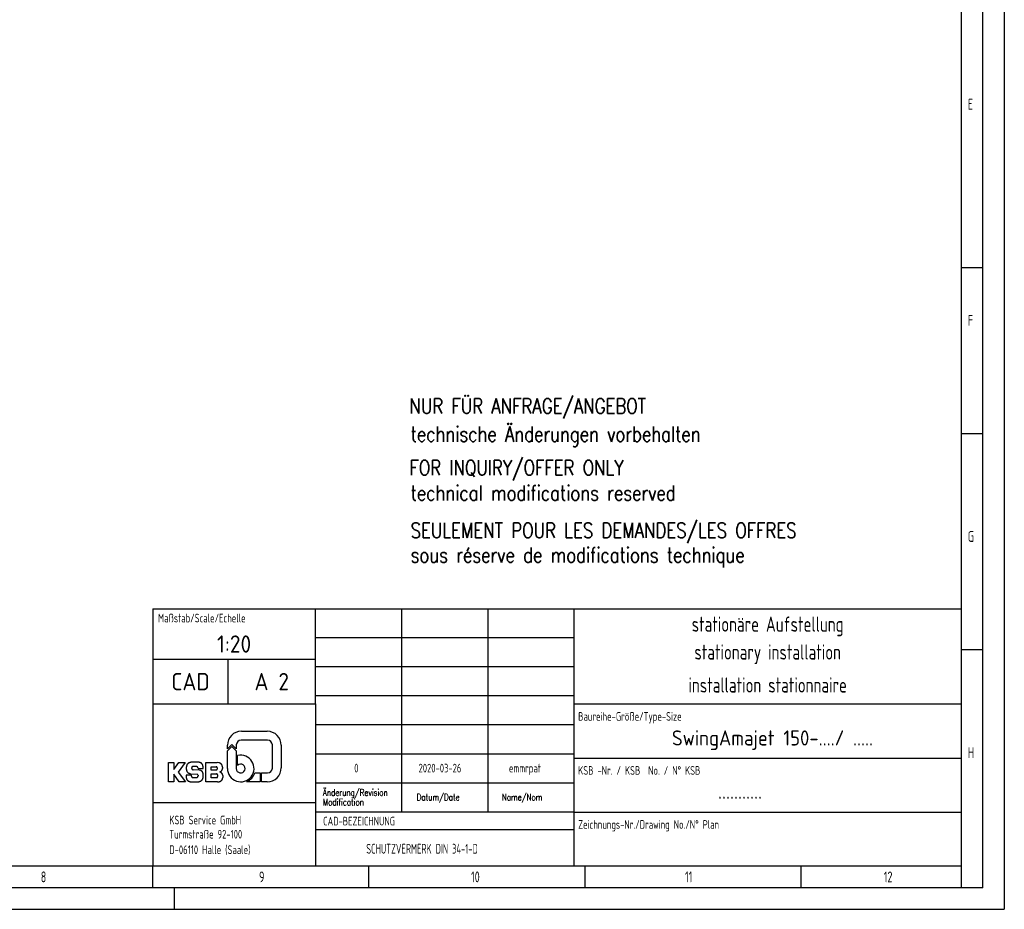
# Model space of a CAD drawing. Header units: millimetres. Extents: x -3789 to 8091, y -6405 to 1995.
# Tile 42 of 48: x 3535 to 8091, y -6405 to -2289. Entities that reach past the tile are written whole.
import ezdxf
from ezdxf.enums import TextEntityAlignment as Align

# ---------------------------------------------------------------- set-up
doc = ezdxf.new("R2010")
doc.units = ezdxf.units.MM
doc.header["$LTSCALE"] = 20
doc.layers.get('0').update_dxf_attribs({"linetype": 'CONTINUOUS'})
for name, color, linetype in [('01-LINIE-025', 1, 'CONTINUOUS'), ('11-TEXT-035', 2, 'CONTINUOUS'), ('16-SCHRIFTFELDTXT-025', 1, 'CONTINUOUS'), ('KSB-BLATTRAND', 2, 'CONTINUOUS'), ('KSB-TEXT-025', 1, 'CONTINUOUS'), ('KSB-TEXT-035', 2, 'CONTINUOUS'), ('KSB-TEXT-050', 3, 'CONTINUOUS')]:
    doc.layers.add(name, color=color, linetype=linetype)
doc.layers.add('AM_5', color=3, linetype='CONTINUOUS', lineweight=25)
doc.styles.add('ACA_NORM', font='ROMANS.SHX')
doc.styles.add('ROMANS', font='romans', dxfattribs={"width": 0.8})
doc.styles.get("Standard").update_dxf_attribs({"font": 'ISOCP.SHX'})

# ---------------------------------------------------------------- blocks, each defined once
blk = doc.blocks.new('A$Cf97495ae')
at = {"layer": 'KSB-TEXT-025'}
for p, q in [((168.9, 117), (228.6, 117)), ((229.3, 96.5), (168.3, 96.5)), ((146.8, 86.2), (136.5, 76)), ((136.5, 76), (136.5, 84.6)), ((136.5, 71.6), (146.8, 81.8)), ((136.5, 30.8), (136.5, 71.6)), ((157.1, 76), (146.8, 86.2)), ((146.8, 81.8), (157.1, 71.6)), ((157.1, 85.3), (157.1, 76)), ((157.1, 71.6), (157.1, 30.8)), ((240.5, 31.7), (240.5, 85.3)), ((261, 84.6), (261, 32.4)), ((160.2, 38.2), (160.2, 60.8)), ((0, 45), (12.2, 45)), ((0, 0), (0, 45)), ((12.2, 45), (12.2, 28.7)), ((12.2, 28.7), (23.9, 45)), ((38.4, 45), (22.9, 22.5)), ((23.9, 45), (38.4, 45)), ((41.4, 34.3), (41.4, 28.6)), ((71, 45.2), (51.6, 45.2)), ((53.5, 31.7), (53.5, 31.8)), ((65.1, 35.5), (56.8, 35.5)), ((71.2, 26.8), (56.9, 28)), ((68.5, 31.9), (68.5, 30.7)), ((68.5, 30.7), (80.2, 30.7)), ((75.1, 26.1), (71.2, 26.8)), ((80.2, 30.7), (80.1, 35.7)), ((86.9, 0), (86.9, 44.8)), ((86.9, 44.8), (112.7, 44.8)), ((99.1, 27.2), (99.1, 35.1)), ((99.1, 35.1), (110.4, 35.1)), ((110.4, 27.2), (99.1, 27.2)), ((117.2, 44.2), (112.7, 44.8)), ((112.9, 32.7), (112.9, 29.6)), ((119.1, 23.2), (119.2, 22.6)), ((125.3, 34.3), (125.3, 30.8)), ((12.2, 0), (0, 0)), ((24.9, 0), (12.2, 17.8)), ((12.2, 17.8), (12.2, 0)), ((22.9, 22.5), (39.9, 0)), ((39.9, 0), (24.9, 0)), ((53.1, 15.2), (40.9, 15.2)), ((40.9, 15.2), (41, 10.4)), ((50.5, 18.9), (66.3, 17.6)), ((50.6, 0.4), (70.3, 0.4)), ((53.1, 13.4), (53.1, 15.2)), ((56.5, 9.8), (65.1, 9.8)), ((68.5, 15.1), (68.5, 13.5)), ((80.5, 11.5), (80.4, 19.2)), ((113.9, 0), (86.9, 0)), ((99.1, 18.4), (111.4, 18.4)), ((99.1, 9.6), (99.1, 18.4)), ((111.4, 9.6), (99.1, 9.6)), ((113.9, 16), (113.9, 12.1)), ((113.9, 0), (117.5, 0.3)), ((126, 14.3), (126, 10.4)), ((212.5, 0), (181.5, 0)), ((199.7, 20.5), (212.5, 20.5)), ((212.5, 20.5), (212.5, 0)), ((215.6, 0), (215.6, 20.5)), ((215.6, 20.5), (229.3, 20.5)), ((228.6, 0), (215.6, 0))]:
    blk.add_line(p, q, dxfattribs=at)
for centre, radius, start, end in [((168.9, 84.6), 32.4, 90, 180), ((228.6, 84.6), 32.4, 0, 90), ((168.3, 85.3), 11.2, 90, 180), ((229.3, 85.3), 11.2, 0, 90), ((167.3, 30.8), 30.8, 180, 103.4339), ((167.3, 30.8), 10.3, 180, 134.1844), ((228.6, 32.4), 32.4, 270, 0), ((229.3, 31.7), 11.2, 270, 0), ((167.3, 30.8), 33.9, 294.7344, 342.377)]:
    blk.add_arc(centre, radius, start, end, dxfattribs=at)
for points, knots in [([(51.6, 45.2), (46.4, 43.4), (42.7, 39.5), (41.4, 34.3)], [0, 0, 0.33643, 0.669667, 1, 1]), ([(41.4, 28.6), (42.6, 24), (45.9, 20.5), (50.5, 18.9)], [0, 0, 0.330348, 0.663589, 1, 1]), ([(56.8, 35.5), (54.4, 34.3), (53.5, 31.8)], [0, 0, 0.503579, 1, 1]), ([(53.5, 31.7), (54.4, 29.2), (56.9, 28)], [0, 0, 0.496357, 1, 1]), ([(68.5, 31.9), (67.5, 34.3), (65.1, 35.5)], [0, 0, 0.496384, 1, 1]), ([(80.1, 35.7), (78.9, 40.2), (75.6, 43.7), (71, 45.2)], [0, 0, 0.330333, 0.66358, 1, 1]), ([(80.4, 19.2), (78.9, 23.5), (75.1, 26.1)], [0, 0, 0.496842, 1, 1]), ([(112.9, 32.7), (112.2, 34.4), (110.4, 35.1)], [0, 0, 0.496129, 1, 1]), ([(110.4, 27.2), (112.2, 27.9), (112.9, 29.6)], [0, 0, 0.503871, 1, 1]), ([(125.3, 34.3), (124.2, 38.7), (121.4, 42.2), (117.2, 44.2)], [0, 0, 0.330662, 0.663788, 1, 1]), ([(119.1, 23.2), (122.3, 24.7), (124.5, 27.5), (125.3, 30.8)], [0, 0, 0.336237, 0.669324, 1, 1]), ([(41, 10.4), (42.3, 5.6), (45.7, 2), (50.5, 0.4)], [0, 0, 0.330339, 0.663618, 1, 1]), ([(53.1, 13.4), (54.1, 11), (56.5, 9.8)], [0, 0, 0.496359, 1, 1]), ([(65.1, 9.8), (67.6, 11), (68.5, 13.5)], [0, 0, 0.503671, 1, 1]), ([(68.5, 15.1), (67.9, 16.8), (66.3, 17.6)], [0, 0, 0.496328, 1, 1]), ([(70.3, 0.4), (74.3, 1.5), (77.7, 4), (79.8, 7.5), (80.5, 11.5)], [0, 0, 0.252558, 0.503475, 0.752399, 1, 1]), ([(113.9, 16), (113.2, 17.7), (111.4, 18.4)], [0, 0, 0.496172, 1, 1]), ([(111.4, 9.6), (113.2, 10.3), (113.9, 12.1)], [0, 0, 0.503828, 1, 1]), ([(117.5, 0.3), (121.9, 2.2), (124.9, 5.8), (126, 10.4)], [0, 0, 0.336245, 0.669428, 1, 1]), ([(126, 14.3), (125.1, 18), (122.7, 21), (119.2, 22.6)], [0, 0, 0.330643, 0.663779, 1, 1])]:
    blk.add_open_spline(points, degree=1, knots=knots, dxfattribs=at)
blk = doc.blocks.new('Rahmen_A2')
at = {"color": 1, "ltscale": 150}
for p, q in [((594, 420), (594, 0)), ((584, 410), (584, 5)), ((584, 10), (10, 10)), ((0, 0), (594, 0))]:
    blk.add_line(p, q, dxfattribs=at)
at = {"layer": 'KSB-BLATTRAND'}
for p, q in [((589, 5), (589, 415)), ((584, 148.5), (589, 148.5)), ((589, 110), (584, 110)), ((589, 60), (584, 60)), ((397, 5), (397, 10)), ((447, 5), (447, 10)), ((497, 5), (497, 10)), ((547, 5), (547, 10)), ((589, 5), (5, 5)), ((402, 0), (402, 5))]:
    blk.add_line(p, q, dxfattribs=at)
at = {"layer": 'KSB-BLATTRAND', "width": 0.75}
for s, p in [('E', (585.5625, 185)), ('F', (585.5625, 135)), ('G', (585.5625, 85)), ('H', (585.5625, 35)), ('8', (371.0625, 6.25)), ('9', (421.5625, 6.25)), ('10', (470.625, 6.25)), ('11', (520.125, 6.25)), ('12', (566.125, 6.25))]:
    blk.add_text(s, height=2.5, dxfattribs=at).set_placement(p)

msp = doc.modelspace()

# ---------------------------------------------------------------- linework, layer by layer
at = {"layer": 'KSB-BLATTRAND'}
for p, q in [((4151.4, -5015.3), (4151.4, -6205.3)), ((4151.4, -5015.3), (7891.4, -5015.3)), ((4151.4, -5015.3), (4151.4, -6205.3)), ((4903.4, -5455.3), (4903.4, -5015.3)), ((5303.4, -5955.3), (5303.4, -5015.3)), ((5703.4, -5955.3), (5703.4, -5015.3)), ((6101.4, -6205.3), (6101.4, -5015.3)), ((6101.4, -5149.6), (4903.4, -5149.6)), ((4151.4, -5248.4), (4903.4, -5248.4)), ((4499.5, -5455.3), (4499.5, -5248.4)), ((6101.4, -5283.9), (4903.4, -5283.9)), ((6101.4, -5418.2), (4903.4, -5418.2)), ((4151.4, -5455.3), (4903.4, -5455.3)), ((4903.4, -5455.3), (4903.4, -6205.3)), ((6101.4, -5455.3), (7891.4, -5455.3)), ((6101.4, -5552.5), (4903.4, -5552.5)), ((6101.4, -5686.8), (4903.4, -5686.8)), ((6101.4, -5705.3), (7891.4, -5705.3)), ((6101.4, -5821), (4903.4, -5821)), ((4151.4, -5910.5), (4903.4, -5910.5)), ((6101.4, -5955.3), (4903.4, -5955.3)), ((6101.4, -5955.3), (7891.4, -5955.3)), ((4903.4, -6035.7), (6101.4, -6035.7))]:
    msp.add_line(p, q, dxfattribs=at)

# ---------------------------------------------------------------- block references
at = {"layer": '01-LINIE-025', "xscale": 2, "yscale": 2, "zscale": 2}
msp.add_blockref('A$Cf97495ae', (4223.3, -5815.6), dxfattribs=at)
at = {"layer": 'AM_5', "xscale": 20, "yscale": 20, "zscale": 20}
msp.add_blockref('Rahmen_A2', (-3788.6, -6405.3), dxfattribs=at)

# ---------------------------------------------------------------- texts
at = {"layer": '11-TEXT-035', "style": 'ROMANS', "width": 0.8}
for s, p in [('NUR FÜR ANFRAGE/ANGEBOT', (5339.1, -4111.8)), ('technische Änderungen vorbehalten', (5344.4, -4241.8)), ('FOR INQUIRY/OFFER ONLY', (5339.1, -4397.4)), ('technical modifications reserved', (5344.4, -4514)), ('SEULEMENT POUR LES DEMANDES/LES OFFRES', (5344.4, -4687.3)), ('sous réserve de modifications technique', (5344.4, -4801.1))]:
    msp.add_text(s, height=70, dxfattribs=at).set_placement(p)
at = {"layer": '16-SCHRIFTFELDTXT-025', "style": 'ACA_NORM', "width": 0.8}
for s, p in [('Änderung/Revision', (4938, -5880.1)), ('Datum/Date', (5372.2, -5901.6)), ('Name/Nom', (5766.9, -5901.6)), ('Modification', (4938, -5924.3))]:
    msp.add_text(s, height=30, dxfattribs=at).set_placement(p)
at = {"layer": 'KSB-BLATTRAND', "color": 1}
for s, height, width, p in [('Maßstab/Scale/Echelle', 40, 0.8, (4175.4, -5077.8)), ('Baureihe-Größe/Type-Size', 40, 0.8, (6119.4, -5532.8)), ('0', 40, 0.8, (5083.1, -5772)), ('2020-03-26', 40, 0.8, (5380.9, -5772)), ('emmrpat', 40, 0.8, (5799, -5772)), ('KSB -Nr. / KSB  No. / N° KSB', 40, 0.8, (6119.4, -5782.8)), ('KSB Service GmbH ', 40, 0.8, (4227.5, -6012.3)), ('CAD-BEZEICHNUNG', 40, 0.8, (4939.4, -6017.4)), ('Zeichnungs-Nr./Drawing No./N° Plan', 40, 0.8, (6119.4, -6032.8)), ('Turmstraße 92-100', 40, 0.8, (4227.5, -6077.9)), ('D-06110 Halle (Saale)', 40, 0.8, (4227.5, -6149.6)), ('SCHUTZVERMERK DIN 34-1-D', 45.36, 0.7, (5138.9, -6147.9))]:
    msp.add_text(s, height=height, dxfattribs=dict(at, width=width)).set_placement(p)
at = {"layer": 'KSB-TEXT-035', "width": 0.8}
for s, p in [('stationäre Aufstellung', (6996.4, -5096.3)), ('stationary installation', (6996.4, -5225.4)), ('installation stationnaire', (6996.4, -5367.4))]:
    msp.add_text(s, height=70, dxfattribs=at).set_placement(p, align=Align.MIDDLE)
at = {"layer": 'KSB-TEXT-035'}
for s, p in [('SwingAmajet 150-..../ .....', (7018.7, -5622.9)), ('...........', (6868.4, -5858.8))]:
    msp.add_text(s, height=70, dxfattribs=at).set_placement(p, align=Align.MIDDLE)
at = {"layer": 'KSB-TEXT-050'}
for s, p in [('1:20', (4527.4, -5178)), ('CAD', (4325.5, -5351.9)), ('A 2', (4701.5, -5351.9))]:
    msp.add_text(s, height=80, dxfattribs=at).set_placement(p, align=Align.MIDDLE)

doc.saveas('drawing.dxf')
